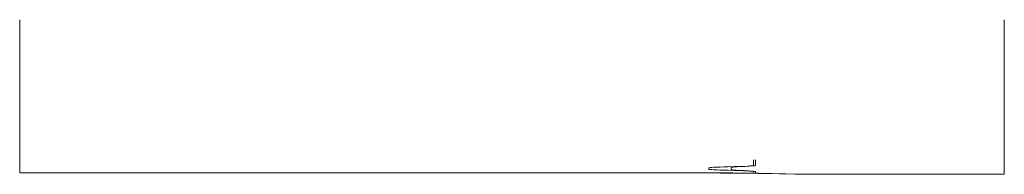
# Model space of a CAD drawing. Header units: millimetres. Extents: x -198 to 197, y -464 to -402.
import ezdxf

# ---------------------------------------------------------------- set-up
doc = ezdxf.new("R2010")
doc.units = ezdxf.units.MM

# ---------------------------------------------------------------- blocks, each defined once
blk = doc.blocks.new('HydroTap_CommandCentre_ZipUK - 395w x 464d x 333h _BCS_-1492419-3D')
at = {"lineweight": 18}
for p, q in [((-175, -150.5, 242.47), (-175, -89.1, 242.47)), ((-175, -89.1, 243.97), (-175, -150.54, 243.97)), ((220, -89.1, 263.99), (220, -151.02, 263.99)), ((220, -151.06, 265.49), (220, -89.1, 265.49)), ((119.4, -147.5, 119.3), (119.4, -145.26, 27.3)), ((120.21, -145.26, 27.3), (120.21, -147.52, 120.31)), ((101.5, -149.03, 182.36), (101.5, -148.47, 159.19)), ((110.38, -148.39, 155.91), (110.38, -149.12, 185.89)), ((119.46, -150.57, 245.58), (119.46, -150.01, 222.21)), ((120.16, -149.98, 221.25), (120.16, -150.59, 246.17)), ((-175, -150.5, 242.49), (99.96, -150.5, 242.49)), ((99.52, -150.54, 243.99), (-175, -150.54, 243.99)), ((121.33, -150.65, 248.57), (137.88, -150.96, 261.49)), ((136.01, -150.97, 261.94), (123.66, -150.74, 252.3)), ((145.15, -151.02, 264), (220, -151.02, 264)), ((220, -151.06, 265.5), (146.35, -151.06, 265.5))]:
    blk.add_line(p, q, dxfattribs=at)
at = {"lineweight": 18, "extrusion": (3.9443e-31, -0.999703, -0.02435)}
for centre, major_axis, start_param, end_param in [((123.89, -148.47, 159.19), (22.39, 0), 3.141593, 4.001019), ((124.14, -149.03, 182.36), (22.64, 0), 2.292281, 3.141593)]:
    blk.add_ellipse(centre, major_axis=major_axis, ratio=0.999703, start_param=start_param, end_param=end_param, dxfattribs=at)
at = {"lineweight": 18, "extrusion": (-7.88861e-31, 0.999703, 0.02435)}
blk.add_ellipse((89.19, -150, 222.06), major_axis=(30.26, 0), ratio=0.999703, start_param=6.278249, end_param=7.132497, dxfattribs=at)
at = {"lineweight": 18, "extrusion": (-3.9443e-31, 0.999703, 0.02435)}
for centre, major_axis, start_param, end_param in [((90.21, -147.52, 120.13), (29.2, 0), 5.423759, 6.311626), ((99.52, -151.49, 283.19), (39.22, 0), 0.907571, 1.570796), ((118.14, -150.57, 245.58), (1.32, 0), 4.186467, 6.283185)]:
    blk.add_ellipse(centre, major_axis=major_axis, ratio=0.999703, start_param=start_param, end_param=end_param, dxfattribs=at)
at = {"lineweight": 18, "extrusion": (7.88861e-31, 0.999703, 0.02435)}
blk.add_ellipse((147.58, -149.13, 186.44), major_axis=(37.2, 0), ratio=0.999703, start_param=3.126874, end_param=3.689232, dxfattribs=at)
at = {"lineweight": 18, "extrusion": (0, 0.999703, 0.02435)}
for centre, major_axis, start_param, end_param in [((151.32, -148.39, 155.91), (40.94, 0), 2.607857, 3.141593), ((145.15, -150.74, 252.19), (11.81, 0), 4.049164, 4.712389)]:
    blk.add_ellipse(centre, major_axis=major_axis, ratio=0.999703, start_param=start_param, end_param=end_param, dxfattribs=at)
at = {"lineweight": 18, "extrusion": (0, -0.999703, -0.02435)}
blk.add_ellipse((90.46, -149.98, 221.25), major_axis=(29.7, 0), ratio=0.999703, start_param=5.735546, end_param=6.283185, dxfattribs=at)
at = {"lineweight": 18, "extrusion": (7.88861e-31, -0.999703, -0.02435)}
blk.add_ellipse((90.47, -147.52, 119.97), major_axis=(29.74, 0), ratio=0.999703, start_param=0.011224, end_param=0.533736, dxfattribs=at)
at = {"lineweight": 18, "extrusion": (-3.9443e-31, -0.999703, -0.02435)}
for centre, major_axis, start_param, end_param in [((99.96, -151.43, 280.79), (38.32, 0), 4.712389, 5.187065), ((146.35, -150.65, 248.71), (16.8, 0), 1.570796, 2.234021)]:
    blk.add_ellipse(centre, major_axis=major_axis, ratio=0.999703, start_param=start_param, end_param=end_param, dxfattribs=at)
at = {"lineweight": 18, "extrusion": (3.9443e-31, 0.999703, 0.02435)}
blk.add_ellipse((123.21, -150.59, 246.17), major_axis=(3.05, 0), ratio=0.999703, start_param=3.141593, end_param=4.049164, dxfattribs=at)

msp = doc.modelspace()

# ---------------------------------------------------------------- block references
at = {"lineweight": 18}
msp.add_blockref('HydroTap_CommandCentre_ZipUK - 395w x 464d x 333h _BCS_-1492419-3D', (-22.5, -312.9), dxfattribs=at)

doc.saveas('drawing.dxf')
